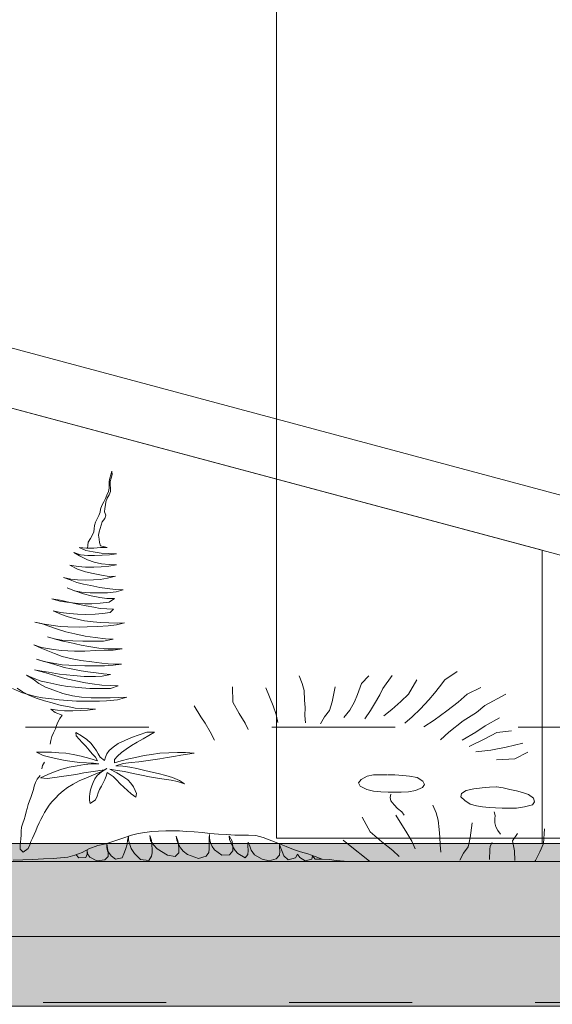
# Model space of a CAD drawing. Header units: millimetres. Extents: x -10538 to 13100, y -15694 to 32605.
# Tile 184 of 203: x 4050 to 4509, y 30462 to 31309. Entities that reach past the tile are written whole.
import ezdxf

# ---------------------------------------------------------------- set-up
doc = ezdxf.new("R2010")
doc.units = ezdxf.units.MM
doc.header["$LTSCALE"] = 100
doc.linetypes.add('[LS] Type-1', pattern=[2.12, 1.06, -1.06])
doc.linetypes.add('VW-01 Short Dashed', pattern=[2.116125, 1.058062, -1.058062])
doc.layers.get('0').update_dxf_attribs({"lineweight": 5})
for name, color, linetype, lineweight in [('5', 7, 'Continuous', 18), ('Geen', 7, 'Continuous', 9), ('none', 7, 'Continuous', 13)]:
    doc.layers.add(name, color=color, linetype=linetype, lineweight=lineweight)

# ---------------------------------------------------------------- blocks, each defined once
blk = doc.blocks.new('Groep-8')
at = {"layer": '5', "color": 8, "lineweight": 5, "true_color": 0x777777, "transparency": 33554687, "flags": 128}
for points in [[(1196.17, 151.12), (37.06, 461.7), (50, 510), (1209.11, 199.42)], [(-37.06, 461.7), (37.06, 461.7), (1100, 176.89), (1100, -75.54), (-1100, -75.54), (-1100, 176.89)]]:
    blk.add_lwpolyline(points, close=True, dxfattribs=at)
blk = doc.blocks.new('pv paneel opzet')
at = {"layer": '5', "color": 8, "true_color": 0x777777, "transparency": 33554687}
blk.add_blockref('Groep-8', (0, 0), dxfattribs=at)
blk = doc.blocks.new('Groep-9')
at = {"layer": '5', "color": 7, "transparency": 33554687}
blk.add_blockref('pv paneel opzet', (3400, 30675.54), dxfattribs=at)
blk = doc.blocks.new('Groep-12')
at = {"layer": '5', "color": 73, "linetype": 'Continuous', "lineweight": 18, "true_color": 0x9faa7d}
blk.add_line((6221.45, 30584.32), (3614.54, 30584.32), dxfattribs=at)
at = {"layer": '5', "color": 73, "linetype": 'Continuous', "lineweight": 18, "true_color": 0x9faa7d, "flags": 128}
for points in [[(4108.69, 30853.82), (4109.09, 30856.66), (4109.49, 30859.42), (4111.5, 30862.39), (4112.7, 30865.22), (4114.18, 30868.12), (4114.45, 30870.89), (4114.71, 30873.65), (4115.78, 30876.55), (4116.99, 30879.39), (4118.6, 30882.29), (4119.8, 30885.05), (4119.94, 30887.89), (4121.01, 30890.79), (4122.75, 30893.95), (4124.35, 30896.98), (4125.42, 30899.88), (4126.76, 30902.84), (4127.43, 30905.81), (4127.43, 30908.71), (4127.43, 30911.48), (4128.1, 30914.51), (4128.91, 30917.27), (4129.71, 30920.37), (4129.98, 30917.54), (4129.17, 30914.51), (4128.37, 30911.54), (4128.24, 30908.64), (4128.64, 30905.81), (4128.64, 30902.91), (4127.43, 30900.01), (4125.69, 30897.18), (4124.49, 30894.21), (4124.35, 30891.38), (4123.82, 30888.48), (4123.55, 30885.58), (4124.49, 30882.62), (4123.82, 30879.85), (4121.27, 30876.95), (4120.6, 30874.05), (4119.8, 30871.15), (4118.86, 30868.32), (4118.19, 30865.42), (4118.73, 30862.06), (4119.13, 30859.09), (4120.07, 30856.33), (4125.69, 30854.81), (4120.07, 30854.68), (4114.18, 30854.28), (4107.88, 30854.09), (4101.73, 30854.74), (4107.35, 30852.24), (4113.64, 30851.12), (4120.6, 30850), (4126.9, 30849.54), (4133.86, 30849.21), (4127.7, 30848.48), (4121.54, 30848.09), (4114.71, 30847.83), (4109.09, 30847.89), (4102.8, 30848.55), (4096.91, 30850.33), (4101.99, 30847.5), (4108.82, 30844.2), (4114.45, 30842.03), (4120.87, 30840.71), (4127.3, 30840.12), (4133.73, 30839.72), (4127.03, 30838.6), (4120.6, 30838.07), (4114.31, 30837.74), (4106.95, 30837.81), (4100.79, 30838.4), (4093.69, 30839.52), (4100.12, 30836.23), (4106.95, 30833.86), (4113.78, 30832.28), (4120.87, 30830.83), (4127.3, 30829.77), (4132.92, 30829.97), (4125.96, 30828.26), (4119.67, 30827.33), (4113.91, 30826.81), (4106.68, 30826.68), (4100.25, 30826.81), (4094.5, 30827.6), (4088.07, 30828.98), (4093.83, 30826.87), (4099.58, 30824.76), (4105.47, 30823.25), (4111.77, 30822), (4119.4, 30820.35), (4125.83, 30819.43), (4132.92, 30818.7), (4139.35, 30818.44), (4133.46, 30816.59), (4125.96, 30815.8), (4119.53, 30815.61), (4110.96, 30815.61), (4103.73, 30816.2), (4097.57, 30817.52), (4091.15, 30820.02), (4096.91, 30817.85), (4105.34, 30814.88), (4111.9, 30813.3), (4119.4, 30811.59), (4125.42, 30810.93), (4131.99, 30810.73), (4127.3, 30807.83), (4119.8, 30806.78), (4112.44, 30806.31), (4106.55, 30806.31), (4100.79, 30806.51), (4091.01, 30807.63), (4084.99, 30808.62), (4078.03, 30810.53), (4085.39, 30809.41), (4093.96, 30807.5), (4100.52, 30805.99), (4107.75, 30804.6), (4114.18, 30803.28), (4119.8, 30802.36), (4125.42, 30801.97), (4131.18, 30801.77), (4128.37, 30798.74), (4121.81, 30797.95), (4115.52, 30797.42), (4107.35, 30797.22), (4100.25, 30797.42), (4093.16, 30798.08), (4085.66, 30798.94), (4079.1, 30800.25), (4086.33, 30796.96), (4092.09, 30795.11), (4097.71, 30793.53), (4106.28, 30791.75), (4113.64, 30790.83), (4120.07, 30790.24), (4127.17, 30789.97), (4134.8, 30789.71), (4140.69, 30789.84), (4133.86, 30788.2), (4126.5, 30787.34), (4117.66, 30786.75), (4108.42, 30786.35), (4102.13, 30786.28), (4091.95, 30786.35), (4085.39, 30786.75), (4075.48, 30788.06), (4069.86, 30788.99), (4063.43, 30790.57), (4069.32, 30789.25), (4076.42, 30786.81), (4082.04, 30784.64), (4090.21, 30782.27), (4097.84, 30780.55), (4106.68, 30778.58), (4115.25, 30777.19), (4124.35, 30776.14), (4130.78, 30775.74), (4122.61, 30774.16), (4114.45, 30774.09), (4104.67, 30774.09), (4096.1, 30774.42), (4086.73, 30775.02), (4080.3, 30776.07), (4074.28, 30777.72), (4082.04, 30775.61), (4087.67, 30774.09), (4093.69, 30772.91), (4103.47, 30770.67), (4109.89, 30769.48), (4118.46, 30768.23), (4126.5, 30767.64), (4132.12, 30767.44), (4138.55, 30767.64), (4130.91, 30766.52), (4123.15, 30766.25), (4115.92, 30765.99), (4106.41, 30765.66), (4097.57, 30765.59), (4091.95, 30765.73), (4086.19, 30766.06), (4077.76, 30767.18), (4069.32, 30768.76), (4062.49, 30771), (4068.79, 30768.16), (4074.68, 30765.73), (4080.44, 30763.42), (4086.86, 30760.92), (4095.57, 30758.87), (4102.93, 30757.49), (4112.44, 30756.37), (4121.01, 30755.25), (4126.63, 30754.59), (4132.52, 30754.26), (4138.14, 30754.2), (4130.91, 30753.34), (4123.28, 30753.01), (4115.92, 30753.01), (4106.41, 30753.01), (4098.38, 30753.08), (4092.62, 30753.41), (4087, 30753.8), (4079.1, 30755.05), (4071.2, 30756.5), (4064.77, 30758.54), (4070.66, 30756.9), (4079.77, 30754.26), (4088.6, 30751.49), (4094.76, 30750.18), (4103.33, 30748.6), (4108.96, 30747.87), (4116.32, 30746.82), (4122.61, 30745.96), (4128.64, 30745.5), (4121.54, 30744.05), (4115.78, 30743.79), (4106.01, 30743.85), (4096.77, 30744.44), (4090.61, 30745.04), (4084.72, 30745.76), (4075.21, 30747.34), (4069.59, 30748.2), (4063.3, 30749.58), (4072.8, 30746.88), (4080.57, 30744.44), (4089.14, 30741.94), (4097.44, 30740.29), (4107.08, 30738.38), (4112.7, 30737.46), (4121.01, 30736.34), (4128.64, 30735.88), (4135.2, 30735.68), (4128.64, 30733.51), (4119.53, 30733.37), (4110.7, 30733.44), (4103.87, 30733.84), (4098.11, 30734.43), (4091.55, 30735.22), (4084.85, 30736.14), (4074.68, 30738.45), (4068.92, 30739.83), (4062.76, 30741.87), (4056.34, 30744.97), (4062.09, 30741.54), (4066.91, 30737.66), (4072.67, 30734.43), (4079.77, 30731.92), (4087.67, 30729.03), (4095.97, 30727.05), (4103.73, 30725.8), (4111.9, 30725.34), (4119.94, 30725.27), (4128.24, 30725.4), (4135.47, 30725.67), (4142.7, 30725.93), (4134.53, 30723.62), (4125.16, 30722.77), (4119, 30722.5), (4113.24, 30722.37), (4106.01, 30722.37), (4099.18, 30722.5), (4091.95, 30723.03), (4084.45, 30723.62), (4077.89, 30724.35), (4070.13, 30725.34), (4063.97, 30726.59), (4057.67, 30728.1), (4051.92, 30729.82), (4044.29, 30733.24)], [(4048.3, 30733.7), (4052.85, 30730.41), (4058.75, 30727.38), (4065.44, 30724.74), (4071.73, 30722.9), (4078.43, 30721.05), (4086.19, 30718.88), (4091.82, 30717.76), (4098.24, 30716.57), (4104, 30716.05), (4109.89, 30715.85), (4115.65, 30715.72), (4108.82, 30714.86), (4102.53, 30714.4), (4096.1, 30714.27), (4089.01, 30714.27), (4082.98, 30714.79), (4077.36, 30715.52), (4080.84, 30712.68), (4086.86, 30710.38)], [(4426.8, 30748.16), (4416.26, 30740.73), (4411.82, 30734.88), (4407.39, 30729.29), (4402.41, 30723.71), (4395.23, 30716), (4388.06, 30709.09), (4382, 30703.51)], [(4290.87, 30744.38), (4293.64, 30737.75), (4295.16, 30731.6), (4295.56, 30723.33), (4295.99, 30716.92), (4295.87, 30710.25), (4296.31, 30703.84)], [(4350.75, 30744.2), (4344.65, 30737.82), (4341.24, 30728.23), (4338.41, 30721.84), (4334.49, 30714.65), (4329.51, 30708.53)], [(4370.96, 30744.7), (4363.07, 30733.45), (4360.26, 30727.85), (4355.79, 30720.13), (4352.44, 30714.54), (4347.44, 30707.36)], [(4392.33, 30740.73), (4385.14, 30728.58), (4378.52, 30722.21), (4370.81, 30715.3), (4363.66, 30709.72)], [(4233.66, 30734.71), (4233.99, 30721.59), (4239.24, 30711.96), (4244.52, 30703.67), (4247.14, 30698.05)], [(4262.28, 30733.82), (4268.54, 30718.35), (4271.12, 30710.86), (4272.63, 30704.19)], [(4321.84, 30734.88), (4319.4, 30721.92), (4317.1, 30714.46), (4312.67, 30708.87), (4309.31, 30703.01)], [(4447.14, 30734.34), (4435.57, 30728.37), (4427.87, 30721.73), (4417.97, 30714.04), (4406.99, 30706.07), (4398.21, 30700.24)], [(4468.82, 30728.5), (4450.59, 30718.7), (4443.44, 30712.86), (4431.92, 30705.44), (4419.83, 30695.88), (4412.66, 30689.24)], [(4200.56, 30718.36), (4206.37, 30709.05), (4210.07, 30703.43), (4214.28, 30695.94), (4217.95, 30688.98)], [(4086.86, 30710.38), (4084.85, 30707.52), (4083.11, 30704.29), (4082.04, 30701.46), (4081.11, 30698.62), (4079.63, 30695.13), (4078.03, 30691.97), (4077.09, 30688.74), (4076.55, 30685.51)], [(4463.22, 30708.23), (4451.08, 30701.34), (4442.85, 30695.77), (4431.34, 30688.88)], [(4053.52, 30592.34), (4057.66, 30595.53), (4059.26, 30598.67), (4060.09, 30601.54), (4061.55, 30604.65), (4062.94, 30607.76), (4064.19, 30610.94), (4065.58, 30614.08), (4067.1, 30617.6), (4068.7, 30620.71), (4070.3, 30623.65), (4071.89, 30626.58), (4073.7, 30629.76), (4075.78, 30632.94), (4078.14, 30635.81), (4081.26, 30639.05), (4083.97, 30642.16), (4087.79, 30645.24), (4091.47, 30648.07), (4096.47, 30650.91), (4101.74, 30653.85), (4107.92, 30656.58), (4114.03, 30658.97), (4120.35, 30661.7), (4125.49, 30664.5), (4120.7, 30661.57), (4117.23, 30658.53), (4115.14, 30655.69), (4113.55, 30652.41), (4112.57, 30649.47), (4111.46, 30646.19), (4110.84, 30643.02), (4110.56, 30640.25), (4110.49, 30637.24), (4110.98, 30634.41), (4115.7, 30637.55), (4117.16, 30640.66), (4118.06, 30643.63), (4119.24, 30646.4), (4120.77, 30649.3), (4122.29, 30652.1), (4123.75, 30655.01), (4124.79, 30657.88), (4125.63, 30660.95), (4130.83, 30657.67), (4133.82, 30654.7), (4136.87, 30651.35), (4140, 30648.55), (4143.12, 30645.44), (4146.31, 30642.67), (4150.27, 30639.84), (4150.83, 30642.85), (4149.92, 30645.61), (4148.33, 30648.82), (4146.1, 30652), (4143.4, 30654.87), (4139.3, 30657.71), (4133.89, 30660.92), (4128.06, 30663.86), (4134.65, 30662.87), (4140.48, 30661.84), (4147.98, 30660.23), (4155.27, 30658.63), (4162.21, 30657.4), (4168.88, 30656.27), (4174.85, 30655.35), (4180.68, 30654.43), (4186.37, 30653.4), (4192.27, 30651.42), (4187.97, 30654.26), (4181.79, 30656.75), (4176.1, 30658.36), (4169.71, 30660.1), (4163.04, 30661.67), (4157, 30662.97), (4151.24, 30664.37), (4145.2, 30665.6), (4139.23, 30666.42), (4133.19, 30666.9), (4139.51, 30668.78), (4146.31, 30669.66), (4152.84, 30670.38), (4158.88, 30671.03), (4164.99, 30671.85), (4170.96, 30672.81), (4177.21, 30673.93), (4183.04, 30674.89), (4189.22, 30675.92), (4194.84, 30676.77), (4200.46, 30677.69), (4193.17, 30678.17), (4186.37, 30678.24), (4178.66, 30678.14), (4170.89, 30677.59), (4163.74, 30676.67), (4157.49, 30675.57), (4150.06, 30674.07), (4144.23, 30672.7), (4137.84, 30671.06), (4132.08, 30669.36), (4132.01, 30672.12), (4134.51, 30674.99), (4137.91, 30678.34), (4142.08, 30681.28), (4146.59, 30684.35), (4151.45, 30687.19), (4156.59, 30689.99), (4161.45, 30692.86), (4166.45, 30695.9), (4159.85, 30695.7), (4153.19, 30693.58), (4146.73, 30691.32), (4140.9, 30688.69), (4135.14, 30686.1), (4130.76, 30682.99), (4127.5, 30680.02), (4125.56, 30677.04), (4124.17, 30674.17), (4123.47, 30671.41), (4119.66, 30674.21), (4117.92, 30677.01), (4116.39, 30679.78), (4114.66, 30682.68), (4111.53, 30686.3), (4108.34, 30689.61), (4103.48, 30692.66), (4098.62, 30695.53), (4099.11, 30692.76), (4101.47, 30689.82), (4104.24, 30687.02), (4107.44, 30683.7), (4110.21, 30680.22), (4112.92, 30677.25), (4115.56, 30674.24), (4117.36, 30671.24), (4110.91, 30673.01), (4103.41, 30675.13), (4096.47, 30676.56), (4090.01, 30677.62), (4084.25, 30678.1), (4077.72, 30678.44), (4071.2, 30678.58), (4065.02, 30678.55), (4070.5, 30675.57), (4076.34, 30674.31), (4082.79, 30672.84), (4089.6, 30671.47), (4095.57, 30670.55), (4102.02, 30669.8), (4108.06, 30669.39), (4113.89, 30669.08), (4118.61, 30668.64), (4111.95, 30668.4), (4106.12, 30667.82), (4099.94, 30666.83), (4093, 30665.6), (4086.82, 30663.82), (4081.06, 30661.98), (4074.53, 30659.45), (4068.28, 30656.54), (4074.18, 30655.9), (4080.57, 30656.82), (4086.54, 30657.67), (4092.58, 30658.49), (4098.62, 30659.38), (4105.77, 30660.64), (4111.6, 30661.64), (4117.57, 30662.52), (4123.2, 30663.45)], [(4473.68, 30696.91), (4461.16, 30695.48), (4450.76, 30689.92), (4437.09, 30683.57)], [(4483.47, 30686.45), (4468.96, 30682.86), (4455.9, 30680.25), (4442.86, 30678.97)], [(4487.7, 30678.7), (4476.38, 30672.96), (4460.63, 30671.95)], [(4071.78, 30669.99), (4070.04, 30667.09), (4069.37, 30664.26)], [(4067.98, 30658.36), (4065.57, 30655.2), (4063.97, 30652.43), (4062.9, 30649.4), (4062.23, 30646.31), (4061.16, 30643.08), (4059.95, 30639.52), (4058.88, 30636.75), (4057.67, 30633.59), (4056.87, 30630.16), (4056.07, 30627.07), (4055.13, 30623.44), (4054.19, 30620.54), (4053.12, 30617.45), (4052.05, 30613.95), (4051.65, 30610.59), (4051.65, 30607.23), (4051.52, 30604.01), (4051.11, 30601.11), (4050.71, 30598.01), (4050.71, 30595.11), (4053.52, 30592.34)], [(4366.93, 30659.05), (4373.39, 30658.93), (4380.1, 30658.56), (4385.81, 30658.01), (4392.4, 30656.67), (4397.49, 30653.67), (4398.74, 30650.86), (4397, 30648.05), (4391.03, 30645.66), (4385.07, 30644.56), (4378.73, 30644.2), (4373.02, 30644.01), (4367.42, 30644.01), (4361.09, 30644.38), (4354.88, 30645.05), (4349.04, 30646.46), (4343.44, 30649.39), (4341.95, 30652.21), (4344.19, 30655.08), (4349.41, 30657.95), (4355, 30659.11), (4360.84, 30659.11), (4366.43, 30659.05)], [(4460.78, 30648.7), (4466.4, 30647.75), (4472.34, 30646.57), (4477.94, 30645.24), (4483.23, 30643.83), (4488.38, 30642.12), (4492.47, 30638.84), (4493.57, 30635.74), (4491.72, 30633.13), (4484.87, 30631.52), (4478.06, 30630.47), (4471.49, 30630.4), (4465.7, 30630.37), (4459.89, 30630.52), (4454.31, 30630.9), (4448.83, 30631.45), (4443.5, 30632.3), (4438.02, 30633.86), (4433.39, 30636.83), (4430.06, 30640.08), (4430.52, 30642.99), (4434.51, 30645.52), (4441.36, 30647.13), (4448.32, 30647.97), (4454.8, 30648.36), (4461.01, 30648.73)], [(4369.91, 30642.42), (4369.16, 30639.55), (4369.79, 30636.61), (4372.64, 30633.13), (4375.63, 30630.13), (4379.23, 30627.14), (4381.34, 30624.32)], [(4405.91, 30632.88), (4408.92, 30626.27), (4410.68, 30620.14), (4411.39, 30611.87), (4412.07, 30605.47), (4412.21, 30598.8), (4412.89, 30592.4)], [(4458.7, 30627.2), (4459.53, 30624.07), (4459.25, 30621.27), (4459.2, 30617.68), (4460.03, 30614.3), (4461.92, 30611.22), (4464.29, 30607.84)], [(4458.7, 30627.2), (4459.53, 30624.07), (4459.25, 30621.27), (4459.2, 30617.68), (4460.03, 30614.3), (4461.92, 30611.22), (4464.29, 30607.84)], [(4345.14, 30622.58), (4352.14, 30609.92), (4362.14, 30601.25), (4371.48, 30593.87), (4376.87, 30588.76)], [(4345.14, 30622.58), (4352.14, 30609.92), (4362.14, 30601.25), (4371.48, 30593.87), (4376.87, 30588.76)], [(4374.14, 30624.26), (4383.64, 30609.2), (4387.8, 30601.89), (4390.72, 30595.33)], [(4374.14, 30624.26), (4383.64, 30609.2), (4387.8, 30601.89), (4390.72, 30595.33)], [(4044.86, 30585.7), (4053, 30585.99), (4061.72, 30586.27), (4071.02, 30586.84), (4079.16, 30587.13), (4085.56, 30587.7), (4091.96, 30588.27), (4097.77, 30589.99), (4104.17, 30592.28), (4109.98, 30595.43), (4117.54, 30598.29), (4124.52, 30599.72), (4131.49, 30602.01), (4138.47, 30604.3), (4146.61, 30607.16), (4152.43, 30608.59), (4158.24, 30609.45), (4164.06, 30610.31), (4169.87, 30610.59), (4176.27, 30610.88), (4182.08, 30610.88), (4187.9, 30610.88), (4193.71, 30610.31), (4200.69, 30610.02), (4207.66, 30609.45), (4214.06, 30608.59), (4221.62, 30608.02), (4228.6, 30607.73), (4235.57, 30607.16), (4241.39, 30607.16), (4247.2, 30607.16), (4253.6, 30606.87), (4260, 30605.16), (4267.55, 30602.3), (4273.95, 30599.72), (4279.77, 30597.43), (4286.16, 30594.86), (4291.98, 30592.85), (4298.37, 30591.14), (4304.77, 30588.85), (4310.58, 30586.56), (4316.98, 30586.27), (4322.79, 30585.41), (4329.77, 30584.84), (4336.17, 30584.56), (4342.56, 30584.32)], [(4439.74, 30617.67), (4438.15, 30604.68), (4436.34, 30597.19), (4432.27, 30591.53), (4429.3, 30585.63)], [(4439.74, 30617.67), (4438.15, 30604.68), (4436.34, 30597.19), (4432.27, 30591.53), (4429.3, 30585.63)], [(4502.09, 30612.48), (4501.32, 30599.83), (4498.17, 30592.84), (4494.22, 30585.21), (4493.64, 30584.32)], [(4310.58, 30586.56), (4304.77, 30586.33), (4302.41, 30589.23), (4301.94, 30586.33), (4296.03, 30585.05), (4291.55, 30587.84), (4289.42, 30590.86), (4287.77, 30587.6), (4281.39, 30585.86), (4277.62, 30589.35), (4276.2, 30593.06), (4275.02, 30595.85), (4274.07, 30598.99), (4274.07, 30596.2), (4274.31, 30593.41), (4274.07, 30589.93), (4271, 30586.79), (4265.1, 30585.16), (4259.2, 30586.56), (4252.35, 30590.16), (4249.52, 30594.23), (4248.57, 30597.6), (4247.16, 30601.08), (4246.68, 30598.06), (4246.92, 30593.88), (4246.68, 30590.51), (4244.56, 30587.6), (4238.18, 30591.21), (4235.82, 30593.99), (4233.93, 30597.02), (4232.28, 30600.15), (4230.86, 30603.52), (4230.63, 30606.54), (4233.23, 30602.01), (4233.93, 30597.13), (4233.93, 30593.53), (4230.86, 30590.16), (4224.25, 30589.81), (4218.11, 30594.46), (4215.99, 30597.36), (4214.57, 30600.38), (4213.63, 30604.45), (4213.63, 30607.59), (4213.39, 30604.68), (4213.39, 30601.43), (4213.39, 30598.29), (4213.39, 30595.27), (4213.15, 30592.13), (4211.03, 30589.11), (4204.18, 30587.02), (4194.97, 30590.51), (4191.2, 30593.3), (4188.83, 30596.32), (4186.71, 30600.04), (4185.53, 30602.82), (4185.06, 30606.31), (4186.47, 30602.36), (4187.18, 30599.22), (4187.42, 30595.97), (4187.42, 30591.79), (4184.35, 30588.77), (4177.5, 30589.81), (4168.76, 30595.27), (4165.46, 30598.87), (4163.1, 30602.59), (4162.39, 30606.89), (4163.81, 30602.48), (4164.28, 30598.64), (4164.51, 30595.04), (4164.51, 30591.9), (4163.81, 30589), (4161.44, 30585.4), (4154.36, 30586.21), (4149.17, 30591.32), (4146.33, 30595.62), (4144.92, 30599.8), (4143.97, 30602.82), (4143.97, 30606.31), (4143.26, 30602.71), (4142.79, 30599.34), (4141.37, 30594.69), (4140.19, 30590.97), (4138.54, 30587.49), (4132.87, 30586.44), (4129.1, 30589.46), (4126.03, 30593.76), (4125.32, 30596.55), (4125.32, 30599.57), (4126.03, 30595.5), (4126.5, 30592.72), (4126.5, 30588.77), (4123.66, 30585.74), (4116.82, 30585.05), (4110.91, 30588.3), (4108.79, 30591.09), (4108.55, 30594.11), (4108.55, 30590.62), (4107.37, 30587.84), (4101.23, 30587.72), (4098.87, 30590.51)], [(4328.88, 30602.74), (4339.24, 30594.44), (4345.69, 30589.46), (4351.83, 30584.32)], [(4478.76, 30608.61), (4474.48, 30602.11), (4476.15, 30593.63), (4476.62, 30585.26)], [(4478.76, 30608.61), (4474.48, 30602.11), (4476.15, 30593.63), (4476.62, 30585.26)], [(4456.89, 30600.69), (4455.17, 30597.74), (4455, 30594.78), (4455, 30591.91), (4454.83, 30588.95), (4454.83, 30586.07)], [(4456.89, 30600.69), (4455.17, 30597.74), (4455, 30594.78), (4455, 30591.91), (4454.83, 30588.95), (4454.83, 30586.07)]]:
    blk.add_lwpolyline(points, dxfattribs=at)
blk = doc.blocks.new('Groep-13')
at = {"layer": '5', "color": 73, "true_color": 0x9faa7d}
blk.add_blockref('Groep-12', (0, 0), dxfattribs=at)
blk = doc.blocks.new('Groep-16')
at = {"layer": '5', "color": 73, "true_color": 0x9faa7d, "transparency": 33554687}
blk.add_blockref('Groep-13', (0, 0), dxfattribs=at)
blk = doc.blocks.new('Groep-17')
at = {"layer": '5', "color": 73, "true_color": 0x9faa7d, "transparency": 33554687}
blk.add_blockref('Groep-16', (0, 0), dxfattribs=at)
blk = doc.blocks.new('Groep-18')
at = {"layer": '5', "color": 73, "true_color": 0x9faa7d, "transparency": 33554687}
blk.add_blockref('Groep-17', (0, 0), dxfattribs=at)
blk = doc.blocks.new('Groep-43')
at = {"layer": 'Geen', "linetype": 'Continuous', "lineweight": 0, "true_color": 0xccbf7a, "transparency": 33554595}
blk.add_hatch(color=43, dxfattribs=at).paths.add_polyline_path([(-121.53, 30600), (9692.68, 30600), (9692.68, 30520), (-121.53, 30520)])
at = {"layer": 'Geen', "linetype": 'Continuous', "lineweight": 0, "true_color": 0x2bffff, "transparency": 33554687}
blk.add_hatch(color=4, dxfattribs=at).paths.add_polyline_path([(-630.67, 30520), (10192.68, 30520), (10192.68, 30460), (-630.67, 30460)])
at = {"layer": 'Geen', "color": 7, "linetype": 'Continuous', "lineweight": 9, "transparency": 33554687, "flags": 128}
for points in [[(-121.53, 30600), (9692.68, 30600), (9692.68, 30520), (-121.53, 30520)], [(-630.67, 30520), (10192.68, 30520), (10192.68, 30460), (-630.67, 30460)]]:
    blk.add_lwpolyline(points, close=True, dxfattribs=at)
blk = doc.blocks.new('Groep-72')
at = {"layer": '5', "color": 251, "lineweight": 5, "true_color": 0x555555, "transparency": 33554687, "flags": 128}
blk.add_lwpolyline([(4271.48, 31904.58), (4671.48, 31904.58), (4671.48, 30604.58), (4271.48, 30604.58)], close=True, dxfattribs=at)
blk = doc.blocks.new('Groep-73')
at = {"layer": '5', "color": 251, "true_color": 0x555555, "transparency": 33554687}
blk.add_blockref('Groep-72', (0, 0), dxfattribs=at)
blk = doc.blocks.new('Groep-92')
at = {"color": 5, "linetype": 'VW-01 Short Dashed', "lineweight": 5, "true_color": 0x0000ff, "transparency": 33554687, "flags": 128}
blk.add_lwpolyline([(4599.76, 30463), (-666.35, 30463), (-666.35, 30683), (-925.85, 30683), (-925.85, 30604.37)], dxfattribs=at)
at = {"layer": '5', "color": 22, "linetype": '[LS] Type-1', "lineweight": 5, "true_color": 0xdd1d1d, "transparency": 33554687}
blk.add_line((-7816.54, 30700), (13100, 30700), dxfattribs=at)
at = {"layer": '5', "color": 7, "transparency": 33554687}
for name in ['Groep-9', 'Groep-18', 'Groep-43']:
    blk.add_blockref(name, (0, 0), dxfattribs=at)
at = {"layer": 'none', "color": 7, "transparency": 33554687}
blk.add_blockref('Groep-73', (0, 0), dxfattribs=at)

msp = doc.modelspace()

# ---------------------------------------------------------------- block references
at = {"layer": 'none', "color": 7}
msp.add_blockref('Groep-92', (0, 0), dxfattribs=at)

doc.saveas('drawing.dxf')
